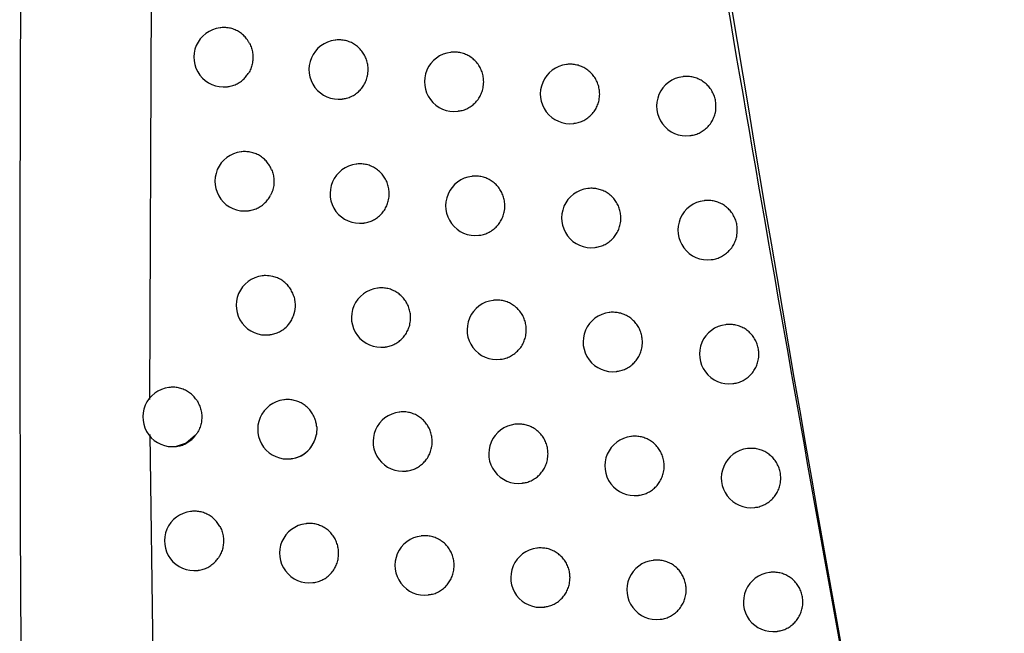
# Model space of a CAD drawing. Header units: millimetres. Extents: x -0.66 to 0.91, y -0.4 to 0.64.
# Tile 174 of 241: x 0.2803 to 0.2969, y 0.0585 to 0.0688. Entities that reach past the tile are written whole.
import ezdxf

# ---------------------------------------------------------------- set-up
doc = ezdxf.new("R2010")
doc.units = ezdxf.units.MM
doc.layers.add('FORMAT', color=7, linetype='Continuous')

msp = doc.modelspace()

# ---------------------------------------------------------------- linework, layer by layer
at = {"layer": 'FORMAT', "color": 7, "linetype": 'Continuous', "lineweight": 25}
for p, q in [((0.282586, 0.084479), (0.282498, 0.062406)), ((0.283694, 0.068671), (0.283685, 0.06867)), ((0.28563, 0.068464), (0.285622, 0.068463)), ((0.287574, 0.068258), (0.287565, 0.068257)), ((0.289524, 0.068052), (0.289516, 0.068051)), ((0.291481, 0.067848), (0.291473, 0.067847)), ((0.283804, 0.067677), (0.28381, 0.067678)), ((0.285741, 0.06747), (0.285747, 0.067471)), ((0.287684, 0.067264), (0.287691, 0.067265)), ((0.289635, 0.067059), (0.289641, 0.067059)), ((0.291592, 0.066854), (0.291598, 0.066855)), ((0.284047, 0.066581), (0.284038, 0.06658)), ((0.285985, 0.066374), (0.285977, 0.066373)), ((0.28793, 0.066168), (0.287922, 0.066167)), ((0.289881, 0.065963), (0.289873, 0.065962)), ((0.291839, 0.065758), (0.291831, 0.065757)), ((0.284157, 0.065587), (0.284163, 0.065588)), ((0.286096, 0.065381), (0.286102, 0.065381)), ((0.288041, 0.065174), (0.288047, 0.065175)), ((0.289992, 0.064969), (0.289999, 0.06497)), ((0.29195, 0.064765), (0.291957, 0.064765)), ((0.284405, 0.064492), (0.284396, 0.064491)), ((0.286345, 0.064285), (0.286336, 0.064284)), ((0.288291, 0.064079), (0.288282, 0.064078)), ((0.290243, 0.063874), (0.290235, 0.063873)), ((0.292202, 0.06367), (0.292194, 0.063669)), ((0.284515, 0.063498), (0.284521, 0.063499)), ((0.286455, 0.063292), (0.286461, 0.063292)), ((0.288401, 0.063086), (0.288408, 0.063086)), ((0.290354, 0.06288), (0.290361, 0.062881)), ((0.292313, 0.062676), (0.29232, 0.062677)), ((0.282833, 0.062611), (0.282824, 0.06261)), ((0.284768, 0.062404), (0.284759, 0.062403)), ((0.286708, 0.062197), (0.2867, 0.062196)), ((0.288656, 0.061991), (0.288648, 0.06199)), ((0.2825, 0.06182), (0.282967, 0.029459)), ((0.285311, 0.061949), (0.285305, 0.061818)), ((0.290609, 0.061786), (0.290601, 0.061785)), ((0.282943, 0.061617), (0.282949, 0.061618)), ((0.292569, 0.061582), (0.292562, 0.061581)), ((0.284878, 0.06141), (0.284884, 0.061411)), ((0.286819, 0.061203), (0.286825, 0.061204)), ((0.288767, 0.060997), (0.288773, 0.060998)), ((0.29072, 0.060792), (0.290727, 0.060793)), ((0.283199, 0.060523), (0.28319, 0.060522)), ((0.292681, 0.060588), (0.292688, 0.060589)), ((0.285135, 0.060316), (0.285126, 0.060315)), ((0.287077, 0.06011), (0.287069, 0.060109)), ((0.289025, 0.059904), (0.289017, 0.059903)), ((0.29098, 0.059699), (0.290972, 0.059698)), ((0.283309, 0.059529), (0.283315, 0.05953)), ((0.292941, 0.059495), (0.292934, 0.059494)), ((0.285245, 0.059322), (0.285251, 0.059323)), ((0.287188, 0.059116), (0.287194, 0.059117)), ((0.289136, 0.05891), (0.289143, 0.058911)), ((0.291091, 0.058705), (0.291098, 0.058706)), ((0.293053, 0.058501), (0.293059, 0.058502))]:
    msp.add_line(p, q, dxfattribs=at)
at = {"layer": 'FORMAT', "color": 7, "linetype": 'Continuous', "lineweight": 25, "flags": 128}
msp.add_lwpolyline([(0.283273, 0.061805), (0.283115, 0.061671), (0.282943, 0.061617)], dxfattribs=at)
at = {"layer": 'FORMAT', "color": 7, "linetype": 'Continuous', "lineweight": 25}
for centre, radius, start, end in [((0.283744, 0.068174), 0.0005, 96.8344, 276.8344), ((0.285681, 0.067967), 0.0005, 96.8344, 276.8344), ((0.287625, 0.06776), 0.0005, 96.8344, 276.8344), ((0.289575, 0.067555), 0.0005, 96.8344, 276.8344), ((0.291532, 0.06735), 0.0005, 96.8344, 276.8344), ((0.284098, 0.066084), 0.0005, 96.8344, 276.8344), ((0.286036, 0.065877), 0.0005, 96.8344, 276.8344), ((0.287981, 0.065671), 0.0005, 96.8344, 276.8344), ((0.289933, 0.065466), 0.0005, 96.8344, 276.8344), ((0.291891, 0.065261), 0.0005, 96.8344, 276.8344), ((0.284456, 0.063995), 0.0005, 96.8344, 276.8344), ((0.286396, 0.063788), 0.0005, 96.8344, 276.8344), ((0.288342, 0.063582), 0.0005, 96.8344, 276.8344), ((0.290295, 0.063377), 0.0005, 96.8344, 276.8344), ((0.292254, 0.063172), 0.0005, 96.8344, 276.8344), ((0.282884, 0.062114), 0.0005, 96.8344, 276.8344), ((0.284818, 0.061906), 0.0005, 96.8344, 276.8344), ((0.28676, 0.0617), 0.0005, 96.8344, 276.8344), ((0.288707, 0.061494), 0.0005, 96.8344, 276.8344), ((0.284818, 0.061901), 0.000495, 276.9807, 350.3466), ((0.290661, 0.061289), 0.0005, 96.8344, 276.8344), ((0.292621, 0.061085), 0.0005, 96.8344, 276.8344), ((0.283249, 0.060026), 0.0005, 96.8344, 276.8344), ((0.285186, 0.059819), 0.0005, 96.8344, 276.8344), ((0.287128, 0.059612), 0.0005, 96.8344, 276.8344), ((0.289077, 0.059407), 0.0005, 96.8344, 276.8344), ((0.291032, 0.059202), 0.0005, 96.8344, 276.8344), ((0.292993, 0.058998), 0.0005, 96.8344, 276.8344)]:
    msp.add_arc(centre, radius, start, end, dxfattribs=at)
for points, knots in [([(0.301512, 0.021373), (0.300104, 0.027961), (0.297285, 0.041138), (0.293571, 0.061018), (0.2902, 0.080972), (0.288299, 0.094334), (0.287348, 0.101017)], [0, 0, 0, 0, 0.249742, 0.499588, 0.749742, 1, 1, 1, 1]), ([(0.280612, 0.097418), (0.280465, 0.086493), (0.280172, 0.064642), (0.280592, 0.03186), (0.281444, 0.010023), (0.281871, -0.000894)], [0, 0, 0, 0, 0.333333, 0.666689, 1, 1, 1, 1]), ([(0.288429, 0.093385), (0.290303, 0.081283), (0.293171, 0.06276), (0.29794, 0.037969), (0.300687, 0.025266), (0.302061, 0.018913)], [0, 0, 0, 0, 0.4851335, 0.7425175, 1, 1, 1, 1]), ([(0.284182, 0.068406), (0.284174, 0.06842), (0.284159, 0.068447), (0.284125, 0.068495), (0.284087, 0.068537), (0.284045, 0.068573), (0.284011, 0.068597), (0.283976, 0.068618), (0.283939, 0.068636), (0.283901, 0.068651), (0.283861, 0.068662), (0.283821, 0.06867), (0.28378, 0.068674), (0.283739, 0.068675), (0.28371, 0.068674), (0.283695, 0.068671), (0.283694, 0.068671)], [0, 0, 0, 0, 0.077368, 0.155426, 0.292847, 0.362587, 0.433331, 0.502046, 0.571234, 0.641909, 0.713097, 0.782217, 0.851815, 0.922917, 0.994539, 1, 1, 1, 1]), ([(0.286176, 0.067967), (0.286176, 0.067981), (0.286175, 0.068022), (0.286165, 0.068078), (0.286149, 0.068132), (0.286129, 0.068184), (0.286103, 0.068233), (0.28607, 0.068278), (0.286034, 0.068321), (0.285993, 0.068359), (0.285948, 0.06839), (0.285901, 0.068419), (0.28585, 0.06844), (0.285797, 0.068455), (0.285757, 0.068463), (0.285716, 0.068467), (0.285674, 0.068468), (0.285646, 0.068467), (0.285631, 0.068464), (0.28563, 0.068464)], [0, 0, 0, 0, 0.048817, 0.148113, 0.19871, 0.247704, 0.346815, 0.397403, 0.446495, 0.545802, 0.596485, 0.645773, 0.745478, 0.796364, 0.845841, 0.895663, 0.946018, 0.997105, 1, 1, 1, 1]), ([(0.284182, 0.068406), (0.284188, 0.068394), (0.2842, 0.068369), (0.284214, 0.06833), (0.284225, 0.068289), (0.284233, 0.068248), (0.284237, 0.068206), (0.284238, 0.068164), (0.284236, 0.068122), (0.28423, 0.068081), (0.284221, 0.06804), (0.284208, 0.068), (0.284193, 0.067961), (0.284176, 0.067928), (0.284164, 0.067909), (0.28416, 0.067902)], [0, 0, 0, 0, 0.077815, 0.156171, 0.236231, 0.316879, 0.394695, 0.47305, 0.553109, 0.633757, 0.711578, 0.789938, 0.870004, 0.950658, 1, 1, 1, 1]), ([(0.288122, 0.067761), (0.28812, 0.067788), (0.288118, 0.06783), (0.288107, 0.067885), (0.288095, 0.067926), (0.288074, 0.067978), (0.288047, 0.068027), (0.288015, 0.068073), (0.287979, 0.068115), (0.287938, 0.068153), (0.287892, 0.068185), (0.287844, 0.068213), (0.287793, 0.068234), (0.28774, 0.068249), (0.2877, 0.068257), (0.287659, 0.068261), (0.287617, 0.068261), (0.287588, 0.068261), (0.287574, 0.068258), (0.287574, 0.068258)], [0, 0, 0, 0, 0.098116, 0.14846, 0.199174, 0.248281, 0.347625, 0.398333, 0.447497, 0.546953, 0.597715, 0.64699, 0.746669, 0.797546, 0.846928, 0.896655, 0.946915, 0.997906, 1, 1, 1, 1]), ([(0.285746, 0.067475), (0.285769, 0.067477), (0.285807, 0.06748), (0.285868, 0.067501), (0.285918, 0.067524), (0.285965, 0.067554), (0.285998, 0.067579), (0.286029, 0.067607), (0.286057, 0.067638), (0.286083, 0.067671), (0.286106, 0.067706), (0.286132, 0.067755), (0.286153, 0.067808), (0.286167, 0.067866), (0.286175, 0.067914), (0.286176, 0.067949), (0.286176, 0.067967)], [0, 0, 0, 0, 0.097847, 0.157406, 0.272939, 0.331588, 0.391097, 0.448518, 0.506343, 0.564796, 0.624108, 0.681289, 0.796975, 0.856036, 0.927619, 1, 1, 1, 1]), ([(0.290074, 0.067555), (0.290072, 0.067583), (0.29007, 0.067625), (0.290058, 0.06768), (0.290046, 0.067721), (0.290026, 0.067773), (0.289999, 0.067822), (0.289966, 0.067868), (0.28993, 0.06791), (0.289889, 0.067948), (0.289843, 0.06798), (0.289795, 0.068008), (0.289744, 0.068029), (0.28969, 0.068044), (0.28965, 0.068052), (0.289609, 0.068056), (0.289567, 0.068055), (0.289538, 0.068056), (0.289524, 0.068052), (0.289524, 0.068052)], [0, 0, 0, 0, 0.098279, 0.148705, 0.199501, 0.24869, 0.348201, 0.398995, 0.44821, 0.547771, 0.59859, 0.647855, 0.747517, 0.798387, 0.8477, 0.897358, 0.94755, 0.998472, 1, 1, 1, 1]), ([(0.28381, 0.067678), (0.283819, 0.06768), (0.283841, 0.067682), (0.283877, 0.067691), (0.283917, 0.067703), (0.283955, 0.067719), (0.283991, 0.067738), (0.284027, 0.067761), (0.284069, 0.067793), (0.284116, 0.067838), (0.284145, 0.06788), (0.28416, 0.067902)], [0, 0, 0, 0, 0.0627506, 0.1608967, 0.2597677, 0.3550329, 0.4509639, 0.5490014, 0.6477698, 0.8222954, 1, 1, 1, 1]), ([(0.292032, 0.067351), (0.292031, 0.067379), (0.292029, 0.067421), (0.292017, 0.067476), (0.292005, 0.067516), (0.291984, 0.067568), (0.291957, 0.067618), (0.291924, 0.067663), (0.291888, 0.067706), (0.291846, 0.067743), (0.291801, 0.067775), (0.291752, 0.067803), (0.291701, 0.067825), (0.291647, 0.067839), (0.291607, 0.067847), (0.291565, 0.067851), (0.291524, 0.067851), (0.291495, 0.06785), (0.291481, 0.067848), (0.291481, 0.067848)], [0, 0, 0, 0, 0.0983751, 0.1488499, 0.1996961, 0.2489335, 0.3485421, 0.3993875, 0.4486322, 0.5482553, 0.5991078, 0.6483653, 0.748014, 0.7988796, 0.8481499, 0.8977647, 0.947913, 0.9987922, 1, 1, 1, 1]), ([(0.28769, 0.067269), (0.287714, 0.067271), (0.287751, 0.067274), (0.287799, 0.06729), (0.287838, 0.067306), (0.287874, 0.067325), (0.28791, 0.067348), (0.287943, 0.067373), (0.287984, 0.067411), (0.28802, 0.067453), (0.288051, 0.0675), (0.288077, 0.067549), (0.288098, 0.067602), (0.288112, 0.067659), (0.28812, 0.067708), (0.288121, 0.067743), (0.288122, 0.067761)], [0, 0, 0, 0, 0.098455, 0.157838, 0.215299, 0.273164, 0.331653, 0.390999, 0.448343, 0.564358, 0.623584, 0.680792, 0.796528, 0.855611, 0.927405, 1, 1, 1, 1]), ([(0.289641, 0.067061), (0.289651, 0.067062), (0.289674, 0.067063), (0.289711, 0.067073), (0.289751, 0.067085), (0.289789, 0.067101), (0.289826, 0.06712), (0.289861, 0.067143), (0.289894, 0.067168), (0.289935, 0.067205), (0.289972, 0.067248), (0.290003, 0.067295), (0.290029, 0.067344), (0.29005, 0.067396), (0.290064, 0.067454), (0.290072, 0.067503), (0.290073, 0.067538), (0.290074, 0.067555)], [0, 0, 0, 0, 0.0402118, 0.0990238, 0.1582691, 0.2156107, 0.2733539, 0.3317196, 0.3909382, 0.4482201, 0.5641054, 0.6232626, 0.6804818, 0.7962398, 0.855331, 0.9272643, 1, 1, 1, 1]), ([(0.291598, 0.066856), (0.291608, 0.066857), (0.291632, 0.066859), (0.291668, 0.066868), (0.291708, 0.06688), (0.291747, 0.066896), (0.291783, 0.066916), (0.291819, 0.066938), (0.291852, 0.066963), (0.291894, 0.067001), (0.29193, 0.067043), (0.291961, 0.06709), (0.291988, 0.067139), (0.292008, 0.067192), (0.292023, 0.067249), (0.292031, 0.067298), (0.292032, 0.067333), (0.292032, 0.067351)], [0, 0, 0, 0, 0.040544, 0.099272, 0.158432, 0.215704, 0.273377, 0.331671, 0.390815, 0.448066, 0.563888, 0.62301, 0.680244, 0.796032, 0.855137, 0.927166, 1, 1, 1, 1]), ([(0.284553, 0.066278), (0.284549, 0.066288), (0.284535, 0.066319), (0.284512, 0.066358), (0.284484, 0.066397), (0.284459, 0.066427), (0.28443, 0.066456), (0.284399, 0.066483), (0.284354, 0.066515), (0.284305, 0.066541), (0.284254, 0.066561), (0.284201, 0.066576), (0.284147, 0.066584), (0.284092, 0.066585), (0.284063, 0.066584), (0.284048, 0.066581), (0.284047, 0.066581)], [0, 0, 0, 0, 0.05226, 0.1577, 0.21095, 0.275043, 0.339581, 0.404806, 0.470969, 0.600225, 0.665823, 0.732367, 0.861855, 0.928285, 0.995199, 1, 1, 1, 1]), ([(0.286532, 0.065877), (0.286531, 0.065891), (0.28653, 0.065933), (0.28652, 0.065988), (0.286505, 0.066042), (0.286484, 0.066094), (0.286458, 0.066143), (0.286425, 0.066189), (0.286389, 0.066231), (0.286348, 0.066269), (0.286303, 0.066301), (0.286256, 0.066329), (0.286205, 0.066351), (0.286152, 0.066366), (0.286111, 0.066373), (0.28607, 0.066378), (0.286029, 0.066378), (0.286, 0.066377), (0.285986, 0.066374), (0.285985, 0.066374)], [0, 0, 0, 0, 0.048842, 0.148189, 0.198813, 0.247831, 0.346995, 0.397609, 0.446717, 0.546057, 0.596757, 0.646043, 0.745741, 0.796625, 0.84608, 0.89588, 0.946214, 0.997278, 1, 1, 1, 1]), ([(0.284553, 0.066278), (0.284558, 0.066265), (0.284568, 0.066239), (0.284579, 0.066199), (0.284587, 0.066158), (0.284591, 0.066116), (0.284592, 0.066074), (0.28459, 0.066032), (0.284584, 0.06599), (0.284574, 0.065945), (0.284558, 0.065897), (0.284542, 0.065864), (0.284535, 0.065848)], [0, 0, 0, 0, 0.092658, 0.185959, 0.28129, 0.377321, 0.469979, 0.56328, 0.65861, 0.754642, 0.876581, 1, 1, 1, 1]), ([(0.288478, 0.065671), (0.288477, 0.065699), (0.288475, 0.065741), (0.288463, 0.065796), (0.288451, 0.065836), (0.288431, 0.065888), (0.288404, 0.065938), (0.288371, 0.065983), (0.288335, 0.066026), (0.288294, 0.066063), (0.288249, 0.066095), (0.288201, 0.066123), (0.28815, 0.066145), (0.288096, 0.06616), (0.288056, 0.066167), (0.288015, 0.066172), (0.287973, 0.066171), (0.287945, 0.066172), (0.28793, 0.066168), (0.28793, 0.066168)], [0, 0, 0, 0, 0.098151, 0.148512, 0.199244, 0.248369, 0.347748, 0.398475, 0.44765, 0.547128, 0.597902, 0.647174, 0.74685, 0.797725, 0.847092, 0.896804, 0.947049, 0.998025, 1, 1, 1, 1]), ([(0.290431, 0.065466), (0.29043, 0.065494), (0.290428, 0.065536), (0.290416, 0.065591), (0.290404, 0.065631), (0.290384, 0.065683), (0.290357, 0.065733), (0.290324, 0.065778), (0.290288, 0.065821), (0.290246, 0.065858), (0.290201, 0.06589), (0.290152, 0.065918), (0.290101, 0.06594), (0.290048, 0.065954), (0.290007, 0.065962), (0.289966, 0.065966), (0.289924, 0.065966), (0.289896, 0.065966), (0.289882, 0.065963), (0.289881, 0.065963)], [0, 0, 0, 0, 0.0983, 0.148736, 0.199544, 0.248743, 0.348274, 0.39908, 0.448301, 0.547876, 0.598702, 0.647966, 0.747625, 0.798494, 0.847798, 0.897447, 0.947629, 0.998542, 1, 1, 1, 1]), ([(0.284163, 0.065589), (0.284172, 0.06559), (0.284195, 0.065592), (0.284231, 0.065601), (0.28427, 0.065613), (0.284309, 0.065629), (0.284345, 0.065648), (0.28438, 0.065671), (0.284425, 0.065705), (0.284464, 0.065744), (0.284498, 0.065788), (0.284519, 0.065819), (0.28453, 0.06584), (0.284535, 0.065848)], [0, 0, 0, 0, 0.057576, 0.147015, 0.237114, 0.323936, 0.411364, 0.50071, 0.590722, 0.76401, 0.852948, 0.942549, 1, 1, 1, 1]), ([(0.286102, 0.065383), (0.286111, 0.065383), (0.286134, 0.065385), (0.28617, 0.065394), (0.28621, 0.065407), (0.286248, 0.065423), (0.286285, 0.065442), (0.28632, 0.065464), (0.286353, 0.06549), (0.286394, 0.065527), (0.286431, 0.06557), (0.286461, 0.065616), (0.286488, 0.065666), (0.286508, 0.065718), (0.286522, 0.065776), (0.28653, 0.065825), (0.286531, 0.06586), (0.286532, 0.065877)], [0, 0, 0, 0, 0.039032, 0.098106, 0.157615, 0.215188, 0.273164, 0.331769, 0.391233, 0.448629, 0.564752, 0.624037, 0.681217, 0.796899, 0.855957, 0.92758, 1, 1, 1, 1]), ([(0.288047, 0.065177), (0.288056, 0.065177), (0.28808, 0.065179), (0.288116, 0.065188), (0.288156, 0.065201), (0.288194, 0.065217), (0.288231, 0.065236), (0.288266, 0.065258), (0.288299, 0.065284), (0.28834, 0.065321), (0.288377, 0.065364), (0.288407, 0.06541), (0.288434, 0.065459), (0.288454, 0.065512), (0.288469, 0.06557), (0.288477, 0.065619), (0.288478, 0.065654), (0.288478, 0.065671)], [0, 0, 0, 0, 0.039763, 0.098675, 0.158021, 0.21545, 0.273282, 0.331738, 0.39105, 0.448375, 0.564349, 0.623554, 0.680758, 0.796487, 0.855565, 0.927382, 1, 1, 1, 1]), ([(0.292391, 0.065262), (0.29239, 0.065289), (0.292388, 0.065331), (0.292376, 0.065386), (0.292364, 0.065427), (0.292343, 0.065479), (0.292316, 0.065529), (0.292283, 0.065574), (0.292247, 0.065616), (0.292205, 0.065654), (0.292159, 0.065686), (0.292111, 0.065714), (0.292059, 0.065735), (0.292006, 0.06575), (0.291965, 0.065758), (0.291924, 0.065762), (0.291882, 0.065762), (0.291854, 0.065761), (0.291839, 0.065758), (0.291839, 0.065758)], [0, 0, 0, 0, 0.098384, 0.148863, 0.199714, 0.248956, 0.348574, 0.399424, 0.448671, 0.5483, 0.599155, 0.648412, 0.748059, 0.798924, 0.84819, 0.897801, 0.947945, 0.998819, 1, 1, 1, 1]), ([(0.289999, 0.064971), (0.290008, 0.064972), (0.290032, 0.064974), (0.290068, 0.064983), (0.290108, 0.064995), (0.290146, 0.065012), (0.290183, 0.065031), (0.290219, 0.065053), (0.290252, 0.065078), (0.290293, 0.065116), (0.29033, 0.065158), (0.29036, 0.065205), (0.290387, 0.065254), (0.290407, 0.065307), (0.290422, 0.065365), (0.29043, 0.065413), (0.290431, 0.065448), (0.290431, 0.065466)], [0, 0, 0, 0, 0.040283, 0.099077, 0.158304, 0.215631, 0.27336, 0.33171, 0.390913, 0.448188, 0.56406, 0.62321, 0.680432, 0.796196, 0.85529, 0.927244, 1, 1, 1, 1]), ([(0.291957, 0.064767), (0.291967, 0.064768), (0.29199, 0.064769), (0.292027, 0.064779), (0.292067, 0.064791), (0.292105, 0.064807), (0.292142, 0.064826), (0.292178, 0.064849), (0.292211, 0.064874), (0.292252, 0.064911), (0.292289, 0.064954), (0.29232, 0.065001), (0.292346, 0.06505), (0.292367, 0.065102), (0.292382, 0.06516), (0.29239, 0.065209), (0.292391, 0.065244), (0.292391, 0.065262)], [0, 0, 0, 0, 0.040572, 0.09929, 0.158441, 0.215706, 0.273372, 0.331659, 0.390796, 0.448044, 0.563861, 0.62298, 0.680217, 0.796009, 0.855116, 0.927156, 1, 1, 1, 1]), ([(0.28493, 0.064136), (0.284928, 0.064144), (0.284921, 0.064165), (0.284908, 0.064198), (0.28489, 0.064236), (0.284869, 0.064272), (0.284844, 0.064306), (0.284818, 0.064338), (0.284788, 0.064367), (0.284757, 0.064394), (0.284723, 0.064418), (0.284687, 0.064439), (0.28465, 0.064457), (0.284612, 0.064472), (0.284546, 0.064491), (0.284477, 0.064496), (0.284421, 0.064495), (0.284406, 0.064492), (0.284405, 0.064492)], [0, 0, 0, 0, 0.03579, 0.094632, 0.153885, 0.213772, 0.274527, 0.333524, 0.392931, 0.45297, 0.513874, 0.573179, 0.632896, 0.693249, 0.754473, 0.934322, 0.995857, 1, 1, 1, 1]), ([(0.286891, 0.063788), (0.286891, 0.063802), (0.28689, 0.063844), (0.28688, 0.063899), (0.286864, 0.063953), (0.286844, 0.064005), (0.286817, 0.064055), (0.286785, 0.0641), (0.286749, 0.064142), (0.286708, 0.06418), (0.286663, 0.064212), (0.286615, 0.06424), (0.286564, 0.064262), (0.286511, 0.064277), (0.286471, 0.064284), (0.28643, 0.064289), (0.286388, 0.064289), (0.28636, 0.064288), (0.286345, 0.064285), (0.286345, 0.064285)], [0, 0, 0, 0, 0.048866, 0.148261, 0.198908, 0.247951, 0.347162, 0.397802, 0.446924, 0.546295, 0.597012, 0.646293, 0.745986, 0.796868, 0.846303, 0.896083, 0.946396, 0.99744, 1, 1, 1, 1]), ([(0.28493, 0.064136), (0.284941, 0.06408), (0.284963, 0.06397), (0.284931, 0.063863), (0.284916, 0.06381)], [0, 0, 0, 0, 0.505365, 1, 1, 1, 1]), ([(0.288839, 0.063582), (0.288838, 0.06361), (0.288836, 0.063652), (0.288824, 0.063707), (0.288812, 0.063747), (0.288792, 0.0638), (0.288765, 0.063849), (0.288732, 0.063894), (0.288696, 0.063937), (0.288655, 0.063974), (0.288609, 0.064006), (0.288561, 0.064034), (0.28851, 0.064056), (0.288457, 0.064071), (0.288416, 0.064078), (0.288375, 0.064083), (0.288334, 0.064082), (0.288305, 0.064083), (0.288291, 0.064079), (0.288291, 0.064079)], [0, 0, 0, 0, 0.098183, 0.14856, 0.199308, 0.248449, 0.347862, 0.398605, 0.44779, 0.547288, 0.598074, 0.647344, 0.747016, 0.79789, 0.847243, 0.896941, 0.947172, 0.998134, 1, 1, 1, 1]), ([(0.284521, 0.063501), (0.28453, 0.063501), (0.284553, 0.063503), (0.284589, 0.063512), (0.284642, 0.063528), (0.284692, 0.063552), (0.284739, 0.063582), (0.284794, 0.063624), (0.284842, 0.063676), (0.28488, 0.063734), (0.2849, 0.063771), (0.284911, 0.063797), (0.284916, 0.06381)], [0, 0, 0, 0, 0.051809, 0.131884, 0.21255, 0.368433, 0.448431, 0.529023, 0.763484, 0.84374, 0.921592, 1, 1, 1, 1]), ([(0.290794, 0.063377), (0.290792, 0.063405), (0.29079, 0.063447), (0.290778, 0.063502), (0.290766, 0.063543), (0.290746, 0.063595), (0.290719, 0.063644), (0.290686, 0.06369), (0.29065, 0.063732), (0.290608, 0.06377), (0.290563, 0.063802), (0.290514, 0.063829), (0.290463, 0.063851), (0.29041, 0.063866), (0.290355, 0.063876), (0.2903, 0.063878), (0.290258, 0.063877), (0.290243, 0.063874), (0.290243, 0.063874)], [0, 0, 0, 0, 0.098326, 0.148776, 0.199598, 0.248811, 0.348369, 0.399189, 0.44842, 0.548015, 0.598852, 0.648118, 0.747782, 0.798655, 0.847955, 0.947689, 0.998598, 1, 1, 1, 1]), ([(0.286461, 0.063294), (0.28647, 0.063294), (0.286494, 0.063296), (0.28653, 0.063305), (0.28657, 0.063318), (0.286608, 0.063334), (0.286644, 0.063353), (0.28668, 0.063375), (0.286713, 0.063401), (0.286754, 0.063438), (0.28679, 0.063481), (0.286821, 0.063527), (0.286847, 0.063577), (0.286868, 0.063629), (0.286882, 0.063687), (0.28689, 0.063736), (0.286891, 0.063771), (0.286891, 0.063788)], [0, 0, 0, 0, 0.039192, 0.098228, 0.157701, 0.215241, 0.273185, 0.331755, 0.391185, 0.448566, 0.564656, 0.623924, 0.681109, 0.796803, 0.855866, 0.927534, 1, 1, 1, 1]), ([(0.292754, 0.063173), (0.292753, 0.063201), (0.292751, 0.063243), (0.292739, 0.063298), (0.292727, 0.063338), (0.292706, 0.063391), (0.292679, 0.06344), (0.292646, 0.063485), (0.29261, 0.063528), (0.292568, 0.063566), (0.292522, 0.063597), (0.292474, 0.063625), (0.292423, 0.063647), (0.292369, 0.063661), (0.292328, 0.063669), (0.292287, 0.063673), (0.292245, 0.063673), (0.292217, 0.063672), (0.292202, 0.06367), (0.292202, 0.06367)], [0, 0, 0, 0, 0.098391, 0.148874, 0.199729, 0.248975, 0.3486, 0.399454, 0.448703, 0.548336, 0.599194, 0.64845, 0.748096, 0.79896, 0.848222, 0.897829, 0.947969, 0.998841, 1, 1, 1, 1]), ([(0.288408, 0.063088), (0.288417, 0.063089), (0.28844, 0.06309), (0.288477, 0.063099), (0.288517, 0.063112), (0.288555, 0.063128), (0.288592, 0.063147), (0.288627, 0.063169), (0.28866, 0.063195), (0.288701, 0.063232), (0.288738, 0.063275), (0.288768, 0.063321), (0.288795, 0.063371), (0.288815, 0.063423), (0.28883, 0.063481), (0.288838, 0.06353), (0.288839, 0.063565), (0.288839, 0.063582)], [0, 0, 0, 0, 0.039873, 0.098759, 0.158079, 0.215486, 0.273296, 0.331729, 0.391017, 0.448331, 0.564284, 0.623478, 0.680686, 0.796423, 0.855505, 0.927352, 1, 1, 1, 1]), ([(0.290361, 0.062883), (0.29037, 0.062883), (0.290394, 0.062885), (0.29043, 0.062894), (0.29047, 0.062907), (0.290509, 0.062923), (0.290545, 0.062942), (0.290581, 0.062964), (0.290614, 0.06299), (0.290655, 0.063027), (0.290692, 0.06307), (0.290722, 0.063116), (0.290749, 0.063166), (0.29077, 0.063218), (0.290784, 0.063276), (0.290792, 0.063325), (0.290793, 0.06336), (0.290794, 0.063377)], [0, 0, 0, 0, 0.040346, 0.099124, 0.158335, 0.215649, 0.273364, 0.331701, 0.390889, 0.448159, 0.564018, 0.623161, 0.680387, 0.796157, 0.855254, 0.927225, 1, 1, 1, 1]), ([(0.29232, 0.062678), (0.29233, 0.062679), (0.292353, 0.062681), (0.29239, 0.06269), (0.29243, 0.062702), (0.292481, 0.062724), (0.29253, 0.062752), (0.292574, 0.062785), (0.292615, 0.062823), (0.292652, 0.062865), (0.292683, 0.062912), (0.29271, 0.062961), (0.29273, 0.063014), (0.292745, 0.063072), (0.292753, 0.06312), (0.292754, 0.063155), (0.292754, 0.063173)], [0, 0, 0, 0, 0.040597, 0.099314, 0.158462, 0.215728, 0.331578, 0.390714, 0.447967, 0.563791, 0.622915, 0.68016, 0.795967, 0.855082, 0.927139, 1, 1, 1, 1]), ([(0.283298, 0.062386), (0.283294, 0.062392), (0.283282, 0.06241), (0.283261, 0.062437), (0.283234, 0.062468), (0.283204, 0.062497), (0.283171, 0.062523), (0.283137, 0.062545), (0.283101, 0.062565), (0.283063, 0.062582), (0.283024, 0.062595), (0.282984, 0.062605), (0.282944, 0.062612), (0.282903, 0.062615), (0.282866, 0.062615), (0.282842, 0.062612), (0.282833, 0.062611)], [0, 0, 0, 0, 0.040104, 0.113935, 0.188274, 0.264208, 0.340691, 0.415031, 0.489881, 0.566337, 0.643346, 0.718197, 0.793565, 0.870558, 0.948112, 1, 1, 1, 1]), ([(0.283298, 0.062386), (0.283305, 0.062374), (0.283319, 0.062351), (0.283336, 0.062313), (0.283351, 0.062274), (0.283363, 0.062233), (0.283374, 0.062178), (0.283378, 0.062122), (0.283375, 0.062067), (0.28337, 0.062025), (0.283361, 0.061984), (0.283349, 0.061944), (0.283335, 0.061909), (0.283316, 0.06187), (0.283296, 0.061836), (0.283279, 0.061813), (0.283273, 0.061805)], [0, 0, 0, 0, 0.066327, 0.133115, 0.201356, 0.270098, 0.336426, 0.471333, 0.540075, 0.606409, 0.673203, 0.74145, 0.810199, 0.857244, 0.95212, 1, 1, 1, 1]), ([(0.285311, 0.061949), (0.28531, 0.061959), (0.285307, 0.06199), (0.285298, 0.062031), (0.285285, 0.062074), (0.285266, 0.062123), (0.285239, 0.062172), (0.285207, 0.062218), (0.285171, 0.06226), (0.28513, 0.062298), (0.285086, 0.06233), (0.28505, 0.062351), (0.285013, 0.062369), (0.284974, 0.062383), (0.284921, 0.062398), (0.284867, 0.062407), (0.284812, 0.062407), (0.284783, 0.062407), (0.284768, 0.062404), (0.284768, 0.062404)], [0, 0, 0, 0, 0.038789, 0.116946, 0.15636, 0.207878, 0.312098, 0.365291, 0.416933, 0.521396, 0.574708, 0.626595, 0.678843, 0.731648, 0.785214, 0.889729, 0.942775, 0.996591, 1, 1, 1, 1]), ([(0.287256, 0.0617), (0.287255, 0.061714), (0.287254, 0.061755), (0.287245, 0.061811), (0.287229, 0.061865), (0.287208, 0.061917), (0.287182, 0.061966), (0.287149, 0.062012), (0.287113, 0.062054), (0.287072, 0.062092), (0.287027, 0.062124), (0.286979, 0.062152), (0.286928, 0.062173), (0.286875, 0.062188), (0.286834, 0.062196), (0.286794, 0.0622), (0.286752, 0.062201), (0.286723, 0.0622), (0.286709, 0.062197), (0.286708, 0.062197)], [0, 0, 0, 0, 0.048888, 0.148327, 0.198997, 0.248061, 0.347318, 0.397981, 0.447117, 0.546516, 0.597248, 0.646527, 0.746214, 0.797094, 0.84651, 0.896271, 0.946566, 0.997591, 1, 1, 1, 1]), ([(0.289205, 0.061494), (0.289203, 0.061522), (0.289201, 0.061564), (0.28919, 0.061619), (0.289178, 0.061659), (0.289157, 0.061712), (0.28913, 0.061761), (0.289098, 0.061806), (0.289061, 0.061849), (0.28902, 0.061887), (0.288975, 0.061918), (0.288927, 0.061946), (0.288875, 0.061968), (0.288822, 0.061983), (0.288782, 0.06199), (0.288741, 0.061995), (0.288699, 0.061994), (0.28867, 0.061995), (0.288656, 0.061991), (0.288656, 0.061991)], [0, 0, 0, 0, 0.098212, 0.148605, 0.199367, 0.248523, 0.347966, 0.398725, 0.447918, 0.547436, 0.598232, 0.6475, 0.747168, 0.798041, 0.847381, 0.897066, 0.947285, 0.998235, 1, 1, 1, 1]), ([(0.284884, 0.061412), (0.284893, 0.061413), (0.284916, 0.061414), (0.284952, 0.061423), (0.285018, 0.061444), (0.28508, 0.061477), (0.285135, 0.061519), (0.285166, 0.061547), (0.285194, 0.061577), (0.28522, 0.061611), (0.285243, 0.061646), (0.285269, 0.061695), (0.285289, 0.061747), (0.285301, 0.061794), (0.285304, 0.061813), (0.285305, 0.061818)], [0, 0, 0, 0, 0.043901, 0.111346, 0.179288, 0.377625, 0.44551, 0.510975, 0.576902, 0.643545, 0.711171, 0.776313, 0.908107, 0.975394, 1, 1, 1, 1]), ([(0.282949, 0.061618), (0.282957, 0.061619), (0.282978, 0.061622), (0.283012, 0.061629), (0.283052, 0.061641), (0.28309, 0.061657), (0.283127, 0.061676), (0.283162, 0.061698), (0.283195, 0.061723), (0.283227, 0.061751), (0.283253, 0.061779), (0.283267, 0.061797), (0.283273, 0.061805)], [0, 0, 0, 0, 0.0615718, 0.1679635, 0.2750969, 0.3845758, 0.4948681, 0.6008727, 0.7076203, 0.8167203, 0.9266371, 1, 1, 1, 1]), ([(0.286825, 0.061206), (0.286835, 0.061206), (0.286858, 0.061208), (0.286894, 0.061217), (0.286934, 0.061229), (0.286972, 0.061245), (0.287009, 0.061265), (0.287044, 0.061287), (0.287077, 0.061312), (0.287118, 0.06135), (0.287154, 0.061392), (0.287185, 0.061439), (0.287212, 0.061488), (0.287232, 0.061541), (0.287246, 0.061599), (0.287254, 0.061647), (0.287255, 0.061682), (0.287256, 0.0617)], [0, 0, 0, 0, 0.039341, 0.098343, 0.15778, 0.21529, 0.273204, 0.331743, 0.391141, 0.448507, 0.564567, 0.623819, 0.68101, 0.796714, 0.855782, 0.927492, 1, 1, 1, 1]), ([(0.29116, 0.061289), (0.291159, 0.061317), (0.291157, 0.061359), (0.291145, 0.061414), (0.291133, 0.061455), (0.291112, 0.061507), (0.291085, 0.061556), (0.291053, 0.061602), (0.291016, 0.061644), (0.290975, 0.061682), (0.290929, 0.061714), (0.290881, 0.061742), (0.290829, 0.061763), (0.290776, 0.061778), (0.290735, 0.061785), (0.290694, 0.06179), (0.290653, 0.061789), (0.290624, 0.06179), (0.29061, 0.061786), (0.290609, 0.061786)], [0, 0, 0, 0, 0.098335, 0.148789, 0.199615, 0.248832, 0.348399, 0.399223, 0.448456, 0.548053, 0.598892, 0.648152, 0.747807, 0.798675, 0.847963, 0.897596, 0.947763, 0.99866, 1, 1, 1, 1]), ([(0.288773, 0.061002), (0.288796, 0.061004), (0.288833, 0.061007), (0.288882, 0.061024), (0.28892, 0.06104), (0.288957, 0.061059), (0.288992, 0.061081), (0.289026, 0.061107), (0.289067, 0.061144), (0.289103, 0.061187), (0.289134, 0.061233), (0.28916, 0.061283), (0.289181, 0.061335), (0.289195, 0.061393), (0.289203, 0.061442), (0.289204, 0.061477), (0.289205, 0.061494)], [0, 0, 0, 0, 0.0987062, 0.1580109, 0.2154059, 0.2732031, 0.3316238, 0.390899, 0.4482121, 0.5641617, 0.623353, 0.6805734, 0.7963347, 0.8554287, 0.9273135, 1, 1, 1, 1]), ([(0.293122, 0.061085), (0.293121, 0.061113), (0.293119, 0.061155), (0.293107, 0.06121), (0.293095, 0.061251), (0.293074, 0.061303), (0.293047, 0.061352), (0.293014, 0.061398), (0.292977, 0.06144), (0.292936, 0.061478), (0.29289, 0.06151), (0.292842, 0.061537), (0.29279, 0.061559), (0.292736, 0.061574), (0.292682, 0.061584), (0.292626, 0.061586), (0.292584, 0.061584), (0.29257, 0.061582), (0.292569, 0.061582)], [0, 0, 0, 0, 0.0984058, 0.1488963, 0.1997582, 0.2490111, 0.348651, 0.3995126, 0.4487681, 0.5484131, 0.5992773, 0.6485367, 0.7481898, 0.7990581, 0.8483218, 0.9479834, 0.998856, 1, 1, 1, 1]), ([(0.290727, 0.060795), (0.290737, 0.060795), (0.29076, 0.060797), (0.290797, 0.060806), (0.290837, 0.060819), (0.290875, 0.060835), (0.290912, 0.060854), (0.290947, 0.060876), (0.29098, 0.060902), (0.291022, 0.060939), (0.291058, 0.060982), (0.291089, 0.061028), (0.291116, 0.061078), (0.291136, 0.06113), (0.291151, 0.061188), (0.291159, 0.061237), (0.29116, 0.061272), (0.29116, 0.061289)], [0, 0, 0, 0, 0.040402, 0.099166, 0.158362, 0.215664, 0.273367, 0.331691, 0.390867, 0.448131, 0.56398, 0.623118, 0.680346, 0.796121, 0.855221, 0.927209, 1, 1, 1, 1]), ([(0.292687, 0.060591), (0.292697, 0.060591), (0.292721, 0.060593), (0.292758, 0.060602), (0.292798, 0.060615), (0.292849, 0.060636), (0.292897, 0.060664), (0.292942, 0.060698), (0.292983, 0.060735), (0.29302, 0.060778), (0.29305, 0.060824), (0.293077, 0.060873), (0.293098, 0.060926), (0.293113, 0.060984), (0.29312, 0.061033), (0.293121, 0.061068), (0.293122, 0.061085)], [0, 0, 0, 0, 0.040613, 0.099323, 0.158464, 0.215725, 0.331565, 0.390696, 0.447948, 0.563769, 0.622891, 0.680138, 0.79595, 0.855066, 0.927131, 1, 1, 1, 1]), ([(0.28368, 0.060271), (0.283673, 0.060282), (0.28366, 0.060305), (0.283629, 0.060349), (0.283592, 0.060389), (0.28355, 0.060425), (0.283517, 0.060449), (0.283481, 0.06047), (0.283444, 0.060488), (0.283406, 0.060503), (0.283366, 0.060514), (0.283326, 0.060522), (0.283285, 0.060526), (0.283244, 0.060527), (0.283215, 0.060526), (0.2832, 0.060523), (0.283199, 0.060523)], [0, 0, 0, 0, 0.066955, 0.134334, 0.275132, 0.346586, 0.419066, 0.489486, 0.560391, 0.632819, 0.705772, 0.776621, 0.847959, 0.920839, 0.994251, 1, 1, 1, 1]), ([(0.28368, 0.060271), (0.283686, 0.060259), (0.283699, 0.060235), (0.283714, 0.060196), (0.283726, 0.060156), (0.283735, 0.060114), (0.283741, 0.060073), (0.283743, 0.060031), (0.283742, 0.059989), (0.283737, 0.059947), (0.283729, 0.059906), (0.283718, 0.059866), (0.283703, 0.059827), (0.283684, 0.059785), (0.283667, 0.059758), (0.283658, 0.059743)], [0, 0, 0, 0, 0.073948, 0.14841, 0.224491, 0.301132, 0.37508, 0.449542, 0.525623, 0.602263, 0.676217, 0.750684, 0.826771, 0.903417, 1, 1, 1, 1]), ([(0.28568, 0.059819), (0.28568, 0.059833), (0.285679, 0.059874), (0.285669, 0.05993), (0.285653, 0.059984), (0.285633, 0.060036), (0.285607, 0.060085), (0.285574, 0.06013), (0.285539, 0.060173), (0.285498, 0.06021), (0.285453, 0.060242), (0.285405, 0.06027), (0.285354, 0.060292), (0.285301, 0.060307), (0.285261, 0.060315), (0.28522, 0.060319), (0.285179, 0.060319), (0.28515, 0.06032), (0.285136, 0.060316), (0.285135, 0.060316)], [0, 0, 0, 0, 0.048797, 0.148053, 0.19863, 0.247604, 0.346675, 0.397241, 0.446321, 0.545602, 0.596271, 0.645562, 0.745272, 0.79616, 0.845654, 0.895492, 0.945864, 0.996968, 1, 1, 1, 1]), ([(0.287624, 0.059613), (0.287624, 0.059626), (0.287623, 0.059668), (0.287613, 0.059724), (0.287597, 0.059778), (0.287577, 0.05983), (0.28755, 0.059879), (0.287518, 0.059924), (0.287482, 0.059967), (0.287441, 0.060005), (0.287395, 0.060036), (0.287348, 0.060064), (0.287297, 0.060086), (0.287243, 0.060101), (0.287203, 0.060109), (0.287162, 0.060113), (0.287121, 0.060113), (0.287092, 0.060113), (0.287078, 0.06011), (0.287077, 0.06011)], [0, 0, 0, 0, 0.048909, 0.14839, 0.199081, 0.248167, 0.347466, 0.398151, 0.4473, 0.546726, 0.597473, 0.64675, 0.746433, 0.797312, 0.846711, 0.896455, 0.946733, 0.997742, 1, 1, 1, 1]), ([(0.289575, 0.059407), (0.289573, 0.059435), (0.289571, 0.059477), (0.28956, 0.059532), (0.289548, 0.059572), (0.289527, 0.059624), (0.2895, 0.059674), (0.289468, 0.059719), (0.289431, 0.059762), (0.28939, 0.059799), (0.289344, 0.059831), (0.289296, 0.059859), (0.289245, 0.059881), (0.289192, 0.059896), (0.289151, 0.059903), (0.28911, 0.059907), (0.289069, 0.059907), (0.28904, 0.059907), (0.289026, 0.059904), (0.289025, 0.059904)], [0, 0, 0, 0, 0.098238, 0.148644, 0.19942, 0.248589, 0.348058, 0.398831, 0.448032, 0.547567, 0.598371, 0.647637, 0.747301, 0.798173, 0.847501, 0.897175, 0.947381, 0.998319, 1, 1, 1, 1]), ([(0.283315, 0.059531), (0.283324, 0.059532), (0.283346, 0.059534), (0.283382, 0.059543), (0.283422, 0.059555), (0.28346, 0.059571), (0.283496, 0.05959), (0.283532, 0.059613), (0.283572, 0.059644), (0.283616, 0.059686), (0.283644, 0.059724), (0.283658, 0.059743)], [0, 0, 0, 0, 0.0644815, 0.1656342, 0.2675338, 0.3657206, 0.4645938, 0.5656386, 0.6674368, 0.8324597, 1, 1, 1, 1]), ([(0.285251, 0.059325), (0.28526, 0.059325), (0.285283, 0.059327), (0.285319, 0.059336), (0.285372, 0.059352), (0.285422, 0.059376), (0.285469, 0.059406), (0.285502, 0.059431), (0.285533, 0.059459), (0.285561, 0.05949), (0.285587, 0.059523), (0.28561, 0.059558), (0.285637, 0.059607), (0.285657, 0.05966), (0.285671, 0.059718), (0.285679, 0.059766), (0.28568, 0.059801), (0.28568, 0.059819)], [0, 0, 0, 0, 0.038713, 0.097853, 0.157429, 0.272999, 0.331666, 0.391195, 0.448623, 0.506456, 0.564916, 0.624237, 0.681408, 0.797074, 0.856125, 0.927664, 1, 1, 1, 1]), ([(0.291531, 0.059202), (0.29153, 0.05923), (0.291528, 0.059272), (0.291516, 0.059327), (0.291504, 0.059368), (0.291483, 0.05942), (0.291456, 0.059469), (0.291424, 0.059515), (0.291387, 0.059557), (0.291346, 0.059595), (0.2913, 0.059627), (0.291252, 0.059654), (0.2912, 0.059676), (0.291147, 0.059691), (0.291106, 0.059698), (0.291065, 0.059703), (0.291023, 0.059702), (0.290995, 0.059703), (0.290981, 0.059699), (0.29098, 0.059699)], [0, 0, 0, 0, 0.098349, 0.148811, 0.199644, 0.248869, 0.348451, 0.399283, 0.44852, 0.548126, 0.59897, 0.64823, 0.747882, 0.798749, 0.848031, 0.897658, 0.947818, 0.998709, 1, 1, 1, 1]), ([(0.287193, 0.059121), (0.287217, 0.059123), (0.287254, 0.059126), (0.287302, 0.059142), (0.287341, 0.059158), (0.287377, 0.059177), (0.287413, 0.0592), (0.287446, 0.059225), (0.287477, 0.059253), (0.287505, 0.059283), (0.287531, 0.059317), (0.287554, 0.059352), (0.28758, 0.059401), (0.287601, 0.059453), (0.287615, 0.059511), (0.287623, 0.05956), (0.287624, 0.059595), (0.287624, 0.059613)], [0, 0, 0, 0, 0.0983113, 0.1577183, 0.2152026, 0.2730901, 0.3316031, 0.3909735, 0.4483284, 0.506086, 0.5644683, 0.6237069, 0.6809054, 0.7966245, 0.8556994, 0.9274497, 1, 1, 1, 1]), ([(0.293494, 0.058998), (0.293493, 0.059026), (0.293491, 0.059068), (0.293479, 0.059123), (0.293467, 0.059164), (0.293446, 0.059216), (0.293419, 0.059265), (0.293386, 0.059311), (0.293349, 0.059353), (0.293308, 0.059391), (0.293262, 0.059423), (0.293214, 0.05945), (0.293162, 0.059472), (0.293108, 0.059487), (0.293067, 0.059494), (0.293026, 0.059498), (0.292984, 0.059499), (0.292956, 0.059497), (0.292942, 0.059495), (0.292941, 0.059495)], [0, 0, 0, 0, 0.098401, 0.14889, 0.199749, 0.249, 0.348635, 0.399495, 0.448747, 0.548386, 0.599247, 0.648501, 0.748144, 0.799007, 0.848264, 0.897865, 0.948, 0.998866, 1, 1, 1, 1]), ([(0.289142, 0.058915), (0.289166, 0.058917), (0.289203, 0.05892), (0.289252, 0.058937), (0.28929, 0.058953), (0.289327, 0.058972), (0.289362, 0.058994), (0.289396, 0.059019), (0.289437, 0.059057), (0.289473, 0.059099), (0.289504, 0.059146), (0.28953, 0.059195), (0.289551, 0.059248), (0.289565, 0.059306), (0.289573, 0.059354), (0.289574, 0.059389), (0.289575, 0.059407)], [0, 0, 0, 0, 0.098776, 0.158059, 0.215435, 0.273214, 0.331615, 0.390871, 0.448175, 0.564107, 0.623288, 0.680512, 0.796281, 0.855378, 0.927288, 1, 1, 1, 1]), ([(0.291098, 0.058708), (0.291108, 0.058708), (0.291131, 0.05871), (0.291168, 0.058719), (0.291208, 0.058732), (0.291246, 0.058748), (0.291283, 0.058767), (0.291318, 0.058789), (0.291352, 0.058815), (0.291393, 0.058852), (0.291429, 0.058895), (0.29146, 0.058941), (0.291487, 0.05899), (0.291507, 0.059043), (0.291522, 0.059101), (0.29153, 0.05915), (0.291531, 0.059185), (0.291531, 0.059202)], [0, 0, 0, 0, 0.040451, 0.099202, 0.158384, 0.215676, 0.273368, 0.331682, 0.390846, 0.448106, 0.563946, 0.623078, 0.680309, 0.796089, 0.855191, 0.927194, 1, 1, 1, 1]), ([(0.293059, 0.058506), (0.293083, 0.058508), (0.29312, 0.058511), (0.293169, 0.058528), (0.293221, 0.058549), (0.293269, 0.058577), (0.293314, 0.058611), (0.293355, 0.058648), (0.293392, 0.058691), (0.293423, 0.058737), (0.293449, 0.058786), (0.29347, 0.058839), (0.293485, 0.058897), (0.293493, 0.058946), (0.293494, 0.058981), (0.293494, 0.058998)], [0, 0, 0, 0, 0.099195, 0.158339, 0.215604, 0.331454, 0.39059, 0.447849, 0.563686, 0.622815, 0.680072, 0.795905, 0.855032, 0.927113, 1, 1, 1, 1])]:
    msp.add_open_spline(points, degree=3, knots=knots, dxfattribs=at)

doc.saveas('drawing.dxf')
